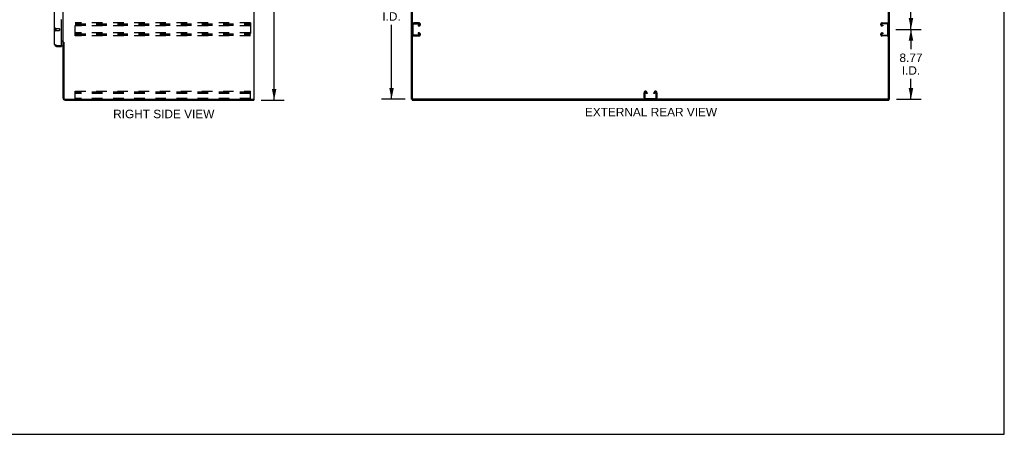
# Model space of a CAD drawing. Header units: inches. Extents: x 0 to 241, y 0 to 156.
# Tile 17 of 21: x 117 to 241, y 0 to 52. Entities that reach past the tile are written whole.
import ezdxf

# ---------------------------------------------------------------- set-up
doc = ezdxf.new("R2010")
doc.units = ezdxf.units.IN
doc.header["$LTSCALE"] = 13.26
doc.header["$MEASUREMENT"] = 0
doc.linetypes.add('HIDDEN', pattern=[0.2, 0.1, -0.1])
doc.layers.get('0').update_dxf_attribs({"linetype": 'CONTINUOUS'})
for name, color, linetype in [('02___PRT_ALL_AXES', 7, 'CONTINUOUS'), ('DEFAULT_2', 8, 'HIDDEN'), ('DIMENSIONS', 7, 'CONTINUOUS')]:
    doc.layers.add(name, color=color, linetype=linetype)
doc.styles.get("Standard").update_dxf_attribs({"font": 'arial.ttf'})
doc.dimstyles.new('DIMSTYLE_1', dxfattribs={"dimtxt": 1.063636, "dimasz": 1.418182, "dimexe": 0.09, "dimexo": 0.07, "dimgap": 0.0375, "dimtad": 0, "dimtih": 1, "dimtoh": 1, "dimzin": 4, "dimdsep": 46, "dimtxsty": 'Standard', "dimblk": '_FILLED', "dimblk1": '_FILLED', "dimblk2": '_FILLED', "dimcen": 0.09, "dimazin": 1, "dimtfac": 1, "dimtdec": 3, "dimtofl": 0, "dimtmove": 0, "dimatfit": 3, "dimldrblk": '_FILLED', "dimfxl": 1, "dimtolj": 1, "dimtzin": 4, "dimarcsym": 0})

# ---------------------------------------------------------------- blocks, each defined once
blk = doc.blocks.new('_FILLED')
at = {"color": 0, "linetype": 'ByBlock'}
blk.add_solid([(0, 0), (-1, 0.2), (-1, -0.2)], dxfattribs=at)
blk = doc.blocks.new('*D2')
at = {"layer": 'DIMENSIONS', "color": 2, "linetype": 'Continuous'}
for p, q in [((147.77, 113.98), (150.67, 113.98)), ((149.4, 113.98), (149.4, 79.05)), ((149.4, 41.98), (149.4, 76.92)), ((147.77, 41.98), (150.67, 41.98))]:
    blk.add_line(p, q, dxfattribs=at)
at = {"layer": 'DIMENSIONS', "color": 2, "linetype": 'Continuous', "xscale": 1.4181818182, "yscale": 1.4181818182, "zscale": 1.4181818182}
for p, rotation in [((149.4, 113.98), 90), ((149.4, 41.98), 270)]:
    blk.add_blockref('_FILLED', p, dxfattribs=dict(at, rotation=rotation))
at = {"layer": 'DIMENSIONS', "color": 2, "linetype": 'Continuous', "insert": (149.4, 78.51), "char_height": 1.064, "width": 3.7168, "attachment_point": 2, "line_spacing_factor": 0.9}
blk.add_mtext('72.00', dxfattribs=at)
blk = doc.blocks.new('*D4')
at = {"layer": 'DIMENSIONS', "color": 2, "linetype": 'Continuous'}
for p, q in [((227.45, 50.86), (230.65, 50.86)), ((229.37, 50.86), (229.37, 48.37)), ((229.37, 42.09), (229.37, 44.64)), ((227.54, 42.09), (230.65, 42.09))]:
    blk.add_line(p, q, dxfattribs=at)
at = {"layer": 'DIMENSIONS', "color": 2, "linetype": 'Continuous', "xscale": 1.4181818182, "yscale": 1.4181818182, "zscale": 1.4181818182}
for p, rotation in [((229.37, 50.86), 90), ((229.37, 42.09), 270)]:
    blk.add_blockref('_FILLED', p, dxfattribs=dict(at, rotation=rotation))
at = {"layer": 'DIMENSIONS', "color": 2, "linetype": 'Continuous', "insert": (229.37, 47.83), "char_height": 1.064, "width": 2.8904, "attachment_point": 2, "line_spacing_factor": 0.9}
blk.add_mtext('8.77\\PI.D.', dxfattribs=at)
blk = doc.blocks.new('*D5')
at = {"layer": 'DIMENSIONS', "color": 2, "linetype": 'Continuous'}
for p, q in [((227.45, 79.98), (230.65, 79.98)), ((229.37, 79.98), (229.37, 66.48)), ((229.37, 50.86), (229.37, 62.76)), ((227.45, 50.86), (230.65, 50.86))]:
    blk.add_line(p, q, dxfattribs=at)
at = {"layer": 'DIMENSIONS', "color": 2, "linetype": 'Continuous', "xscale": 1.4181818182, "yscale": 1.4181818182, "zscale": 1.4181818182}
for p, rotation in [((229.37, 79.98), 90), ((229.37, 50.86), 270)]:
    blk.add_blockref('_FILLED', p, dxfattribs=dict(at, rotation=rotation))
at = {"layer": 'DIMENSIONS', "color": 2, "linetype": 'Continuous', "insert": (229.37, 65.95), "char_height": 1.064, "width": 3.7168, "attachment_point": 2, "line_spacing_factor": 0.9}
blk.add_mtext('29.13\\Ptyp.', dxfattribs=at)
blk = doc.blocks.new('*D8')
at = {"layer": 'DIMENSIONS', "color": 2, "linetype": 'Continuous'}
for p, q in [((165.98, 66.09), (162.86, 66.09)), ((164.14, 66.09), (164.14, 55.15)), ((164.14, 42.09), (164.14, 51.43)), ((165.84, 42.09), (162.86, 42.09))]:
    blk.add_line(p, q, dxfattribs=at)
at = {"layer": 'DIMENSIONS', "color": 2, "linetype": 'Continuous', "xscale": 1.4181818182, "yscale": 1.4181818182, "zscale": 1.4181818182}
for p, rotation in [((164.14, 66.09), 90), ((164.14, 42.09), 270)]:
    blk.add_blockref('_FILLED', p, dxfattribs=dict(at, rotation=rotation))
at = {"layer": 'DIMENSIONS', "color": 2, "linetype": 'Continuous', "insert": (164.14, 54.62), "char_height": 1.064, "width": 3.7168, "attachment_point": 2, "line_spacing_factor": 0.9}
blk.add_mtext('24.00\\PI.D.', dxfattribs=at)

msp = doc.modelspace()

# ---------------------------------------------------------------- linework, layer by layer
at = {"color": 7, "linetype": 'Continuous'}
for p, q in [((241.091, 0), (241.091, 156)), ((146.895, 42.086), (146.895, 113.878)), ((166.766, 42.148), (166.766, 113.878)), ((226.558, 42.086), (226.558, 113.815)), ((122.084, 48.732), (122.084, 48.836)), ((122.671, 48.836), (122.691, 48.836)), ((122.691, 48.836), (122.691, 48.732)), ((122.999, 49.222), (122.895, 49.222)), ((146.781, 42.086), (146.895, 42.086)), ((146.843, 42.086), (146.843, 41.982)), ((166.662, 42.086), (166.777, 42.086)), ((166.714, 42.086), (166.714, 41.982)), ((226.496, 42.086), (166.829, 42.086)), ((226.548, 42.086), (226.662, 42.086)), ((226.61, 42.086), (226.61, 41.982)), ((0, 0), (241.091, 0))]:
    msp.add_line(p, q, dxfattribs=at)
at = {"color": 3, "linetype": 'Continuous'}
for p, q in [((146.843, 113.815), (146.843, 42.148)), ((166.662, 42.086), (166.662, 113.878)), ((226.662, 42.086), (226.662, 113.878)), ((122.895, 49.274), (122.895, 110.689)), ((121.837, 48.978), (121.837, 53.232)), ((122.691, 48.856), (122.691, 52.024)), ((121.995, 48.869), (121.984, 48.874)), ((122.006, 48.865), (121.995, 48.869)), ((122.018, 48.86), (122.006, 48.865)), ((122.03, 48.856), (122.018, 48.86)), ((122.042, 48.851), (122.03, 48.856)), ((122.06, 48.845), (122.042, 48.851)), ((122.084, 48.836), (122.06, 48.845)), ((122.084, 48.836), (122.671, 48.836)), ((122.084, 48.732), (122.691, 48.732)), ((122.691, 49.43), (122.855, 49.43)), ((122.753, 49.378), (122.691, 49.378)), ((122.895, 49.274), (122.97, 49.274)), ((122.895, 42.228), (122.895, 49.235)), ((122.986, 49.256), (122.988, 49.252)), ((122.999, 49.234), (122.999, 42.229)), ((123.142, 42.086), (146.781, 42.086)), ((123.142, 41.982), (146.843, 41.982)), ((166.714, 41.982), (226.61, 41.982))]:
    msp.add_line(p, q, dxfattribs=at)
for points in [[(121.984, 48.874), (121.973, 48.878), (121.968, 48.88), (121.962, 48.883), (121.957, 48.885), (121.952, 48.887), (121.947, 48.889), (121.942, 48.892), (121.937, 48.894), (121.932, 48.896), (121.927, 48.898), (121.923, 48.9), (121.918, 48.903), (121.914, 48.905), (121.909, 48.907), (121.905, 48.909), (121.901, 48.912), (121.897, 48.914), (121.893, 48.916), (121.889, 48.918), (121.886, 48.92), (121.882, 48.923), (121.879, 48.925), (121.876, 48.927), (121.872, 48.929), (121.869, 48.932), (121.866, 48.934), (121.864, 48.936), (121.861, 48.938), (121.858, 48.941), (121.856, 48.943), (121.854, 48.945), (121.852, 48.947), (121.85, 48.949), (121.848, 48.952), (121.846, 48.954), (121.845, 48.956), (121.843, 48.958), (121.842, 48.961), (121.841, 48.963), (121.84, 48.965), (121.839, 48.967), (121.838, 48.969), (121.838, 48.972), (121.838, 48.974), (121.837, 48.976), (121.837, 48.978)], [(122.855, 49.43), (122.855, 49.428), (122.855, 49.426), (122.856, 49.424), (122.856, 49.422), (122.857, 49.421), (122.858, 49.419), (122.859, 49.418), (122.861, 49.416), (122.862, 49.414), (122.864, 49.413), (122.866, 49.412), (122.868, 49.41), (122.87, 49.409), (122.872, 49.408), (122.875, 49.407), (122.879, 49.404)], [(122.879, 49.404), (122.882, 49.403), (122.884, 49.402), (122.886, 49.401), (122.889, 49.399), (122.89, 49.398), (122.892, 49.396), (122.893, 49.395), (122.894, 49.393), (122.895, 49.392), (122.895, 49.391), (122.895, 49.389)], [(122.97, 49.274), (122.972, 49.273), (122.974, 49.271), (122.975, 49.27), (122.977, 49.268), (122.978, 49.267), (122.98, 49.265), (122.981, 49.264), (122.982, 49.262), (122.983, 49.261), (122.984, 49.26), (122.984, 49.258), (122.985, 49.257), (122.986, 49.256)], [(122.988, 49.252), (122.989, 49.25), (122.99, 49.248), (122.991, 49.247), (122.992, 49.245), (122.993, 49.243), (122.994, 49.241), (122.995, 49.24), (122.996, 49.238), (122.998, 49.236), (122.999, 49.234)]]:
    msp.add_lwpolyline(points, dxfattribs=at)
for centre, radius, start, end in [((122.631, 52.024), 0.06, 0, 90), ((122.084, 48.978), 0.246, 180, 270), ((122.671, 48.856), 0.02, 270, 360), ((122.753, 49.235), 0.142, 0, 90), ((123.142, 42.228), 0.246, 180, 270), ((123.142, 42.229), 0.143, 180, 270), ((146.781, 42.148), 0.0625, 270, 360)]:
    msp.add_arc(centre, radius, start, end, dxfattribs=at)
at = {"color": 7, "linetype": 'Continuous'}
for centre, radius, start, end in [((122.084, 48.978), 0.142, 228.63672, 270), ((122.001, 49.122), 0.26, 270, 272.60473), ((166.829, 42.148), 0.0625, 180, 270), ((226.496, 42.148), 0.0625, 270, 360)]:
    msp.add_arc(centre, radius, start, end, dxfattribs=at)
at = {"layer": '02___PRT_ALL_AXES', "color": 8, "linetype": 'HIDDEN'}
for p, q in [((121.984, 50.96), (122.431, 50.96)), ((121.984, 50.96), (121.984, 50.712)), ((121.984, 50.712), (122.431, 50.712))]:
    msp.add_line(p, q, dxfattribs=at)
at = {"layer": 'DEFAULT_2', "color": 8, "linetype": 'HIDDEN'}
for p, q in [((121.941, 50.978), (121.941, 50.694)), ((121.984, 50.978), (121.984, 50.694)), ((122.441, 50.95), (122.441, 50.722)), ((146.416, 51.669), (124.416, 51.669)), ((124.416, 50.044), (124.416, 51.669)), ((124.416, 51.565), (146.416, 51.565)), ((124.416, 51.475), (146.416, 51.475)), ((124.416, 51.398), (146.416, 51.398)), ((146.416, 51.294), (124.416, 51.294)), ((146.416, 51.669), (146.416, 50.044)), ((166.87, 50.238), (166.87, 51.475)), ((167.586, 51.669), (166.946, 51.669)), ((166.96, 51.565), (167.572, 51.565)), ((167.485, 51.398), (167.485, 51.294)), ((167.572, 51.398), (167.485, 51.398)), ((167.485, 51.294), (167.586, 51.294)), ((167.766, 51.474), (167.766, 51.489)), ((225.558, 51.474), (225.558, 51.489)), ((225.738, 51.669), (226.378, 51.669)), ((225.839, 51.294), (225.738, 51.294)), ((226.364, 51.565), (225.752, 51.565)), ((225.752, 51.398), (225.839, 51.398)), ((225.839, 51.398), (225.839, 51.294)), ((226.454, 50.238), (226.454, 51.475)), ((146.416, 50.419), (124.416, 50.419)), ((124.416, 50.315), (146.416, 50.315)), ((124.416, 50.225), (146.416, 50.225)), ((124.416, 50.148), (146.416, 50.148)), ((146.416, 50.044), (124.416, 50.044)), ((166.946, 50.044), (167.586, 50.044)), ((167.572, 50.148), (166.96, 50.148)), ((167.485, 50.419), (167.485, 50.315)), ((167.586, 50.419), (167.485, 50.419)), ((167.485, 50.315), (167.572, 50.315)), ((167.766, 50.224), (167.766, 50.239)), ((225.558, 50.224), (225.558, 50.239)), ((225.738, 50.419), (225.839, 50.419)), ((226.378, 50.044), (225.738, 50.044)), ((225.839, 50.315), (225.752, 50.315)), ((225.752, 50.148), (226.364, 50.148)), ((225.839, 50.419), (225.839, 50.315)), ((124.416, 43.086), (146.416, 43.086)), ((124.416, 42.086), (124.416, 43.086)), ((146.416, 42.982), (124.416, 42.982)), ((146.416, 42.981), (124.416, 42.981)), ((146.416, 42.805), (124.416, 42.805)), ((146.416, 42.19), (124.416, 42.19)), ((146.416, 42.086), (146.416, 43.086)), ((195.85, 42.266), (195.85, 42.906)), ((195.954, 42.892), (195.954, 42.28)), ((196.03, 43.086), (196.045, 43.086)), ((196.044, 42.19), (197.281, 42.19)), ((196.121, 42.805), (196.121, 42.892)), ((196.225, 42.805), (196.121, 42.805)), ((196.225, 42.906), (196.225, 42.805)), ((197.1, 42.805), (197.1, 42.906)), ((197.204, 42.805), (197.1, 42.805)), ((197.204, 42.892), (197.204, 42.805)), ((197.28, 43.086), (197.295, 43.086)), ((197.371, 42.28), (197.371, 42.892)), ((197.475, 42.906), (197.475, 42.266))]:
    msp.add_line(p, q, dxfattribs=at)
for centre, radius, start, end in [((121.963, 50.978), 0.0215, 0, 180), ((122.431, 50.95), 0.01, 0, 90), ((122.431, 50.722), 0.01, 270, 360), ((166.946, 51.489), 0.18, 90, 180), ((166.96, 51.475), 0.09, 90, 180), ((167.572, 51.475), 0.09, 0, 90), ((167.572, 51.488), 0.09, 270, 351.78079), ((167.586, 51.489), 0.18, 0, 90), ((167.586, 51.474), 0.18, 270, 360), ((225.738, 51.489), 0.18, 90, 180), ((225.738, 51.474), 0.18, 180, 270), ((225.752, 51.475), 0.09, 90, 180), ((225.752, 51.488), 0.09, 188.21921, 270), ((226.364, 51.475), 0.09, 0, 90), ((226.378, 51.489), 0.18, 0, 90), ((121.963, 50.694), 0.0215, 180, 360), ((166.946, 50.224), 0.18, 180, 270), ((166.96, 50.238), 0.09, 180, 270), ((167.572, 50.225), 0.09, 0, 90), ((167.572, 50.238), 0.09, 270, 351.78079), ((167.586, 50.239), 0.18, 0, 90), ((167.586, 50.224), 0.18, 270, 360), ((225.738, 50.239), 0.18, 90, 180), ((225.738, 50.224), 0.18, 180, 270), ((225.752, 50.225), 0.09, 90, 180), ((225.752, 50.238), 0.09, 188.21921, 270), ((226.364, 50.238), 0.09, 270, 360), ((226.378, 50.224), 0.18, 270, 360), ((196.03, 42.906), 0.18, 90, 180), ((196.03, 42.266), 0.18, 180, 270), ((196.044, 42.892), 0.09, 98.21921, 180), ((196.044, 42.28), 0.09, 180, 270), ((196.031, 42.892), 0.09, 0, 90), ((196.045, 42.906), 0.18, 0, 90), ((197.28, 42.906), 0.18, 90, 180), ((197.294, 42.892), 0.09, 98.21921, 180), ((197.281, 42.892), 0.09, 0, 90), ((197.281, 42.28), 0.09, 270, 360), ((197.295, 42.906), 0.18, 0, 90), ((197.295, 42.266), 0.18, 270, 360)]:
    msp.add_arc(centre, radius, start, end, dxfattribs=at)

# ---------------------------------------------------------------- texts
at = {"layer": 'DIMENSIONS', "color": 2, "linetype": 'Continuous', "char_height": 1.06364, "attachment_point": 2, "line_spacing_factor": 0.9}
for s, insert, width in [('EXTERNAL REAR VIEW', (196.726, 41.011), 16.55951), ('RIGHT SIDE VIEW', (135.54, 40.774), 12.68456)]:
    msp.add_mtext(s, dxfattribs=dict(at, insert=insert, width=width))

# ---------------------------------------------------------------- dimensions: what is measured, and where the dimension line sits
at = {"layer": 'DIMENSIONS', "color": 2, "linetype": 'Continuous'}
dim = msp.add_linear_dim(base=(149.395, 113.982), p1=(147.704, 41.982), p2=(147.704, 113.982), angle=90, dimstyle='DIMSTYLE_1', dxfattribs=at)
dim.commit()
dim.dimension.update_dxf_attribs({"geometry": '*D2', "text_midpoint": (149.395, 77.976), "dimtype": 160})
for base, p1, p2, text, picture, middle in [((229.370065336, 79.981860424), (227.376785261, 50.856860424), (227.376785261, 79.981860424), '<>\\Ptyp.', '*D5', (229.370065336, 64.621633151)), ((164.136, 66.086), (165.906, 42.086), (166.052, 66.086), '<>\\PI.D.', '*D8', (164.136, 53.288)), ((229.37, 50.857), (227.47, 42.086), (227.377, 50.857), '<>\\PI.D.', '*D4', (229.37, 46.505))]:
    dim = msp.add_linear_dim(base=base, p1=p1, p2=p2, angle=90, text=text, dimstyle='DIMSTYLE_1', dxfattribs=at)
    dim.commit()
    dim.dimension.update_dxf_attribs({"geometry": picture, "text_midpoint": middle, "dimtype": 160})

doc.saveas('drawing.dxf')
